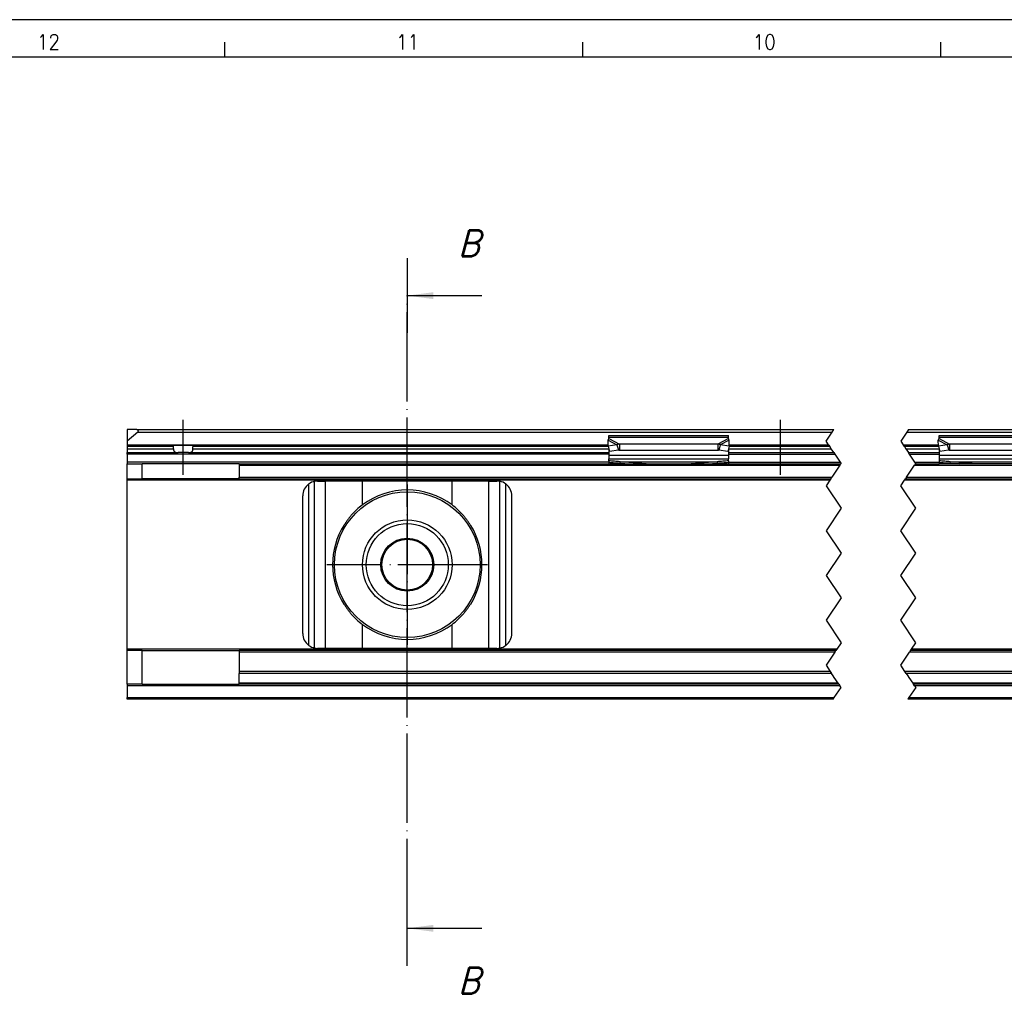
# Model space of a CAD drawing. Header units: millimetres. Extents: x -418 to 1025, y -151 to 443.
# Tile 34 of 52: x -138 to -6, y 314 to 443. Entities that reach past the tile are written whole.
import ezdxf

# ---------------------------------------------------------------- set-up
doc = ezdxf.new("R2010")
doc.units = ezdxf.units.MM
doc.linetypes.add('DOT_CENTER', pattern=[14, 12, -1, 0, -1])
doc.layers.add('1', color=7, linetype='Continuous')
doc.styles.add('CONVERTER_11', font='txt.shx', dxfattribs={"width": 0.9, "oblique": 15})
doc.styles.add('CONVERTER_12', font='txt.shx', dxfattribs={"width": 0.9})
doc.dimstyles.get("Standard").update_dxf_attribs({"dimtxt": 0.18, "dimasz": 0.18, "dimexe": 0.18, "dimexo": 0.0625, "dimgap": 0.09, "dimtad": 0, "dimtih": 1, "dimtoh": 1, "dimdec": 4, "dimzin": 0, "dimdsep": 46, "dimtxsty": 'Standard', "dimcen": 0.09, "dimadec": 0, "dimazin": 0, "dimtfac": 1, "dimtdec": 4, "dimtofl": 0, "dimtmove": 0, "dimatfit": 3, "dimfxl": 1, "dimtolj": 1, "dimtzin": 0, "dimarcsym": 0})

# ---------------------------------------------------------------- blocks, each defined once
blk = doc.blocks.new('SOPORTE_SV2__55', base_point=(-123.4, 352.55))
at = {"color": 7, "linetype": 'Continuous'}
for p, q in [((-123.4, 388.65), (-123.4, 387.1)), ((-122.1, 388.65), (-123.4, 388.65)), ((-121.97, 388.3), (-123.4, 387.1)), ((-122.1, 388.65), (-28.79, 388.65)), ((-58.9, 387.61), (-58.9, 387.82)), ((-58.9, 387.82), (-42.9, 387.82)), ((-42.9, 387.61), (-42.9, 387.82)), ((-19.02, 388.3), (120.19, 388.3)), ((-18.79, 388.65), (120.43, 388.65)), ((-14.68, 387.61), (-14.68, 387.82)), ((-14.68, 387.82), (1.32, 387.82)), ((-123.4, 387.1), (-123.4, 386.6)), ((-123.4, 386.6), (-123.4, 386.55)), ((-123.4, 386.55), (-123.4, 386.35)), ((-123.4, 386.55), (-117.34, 386.55)), ((-123.4, 386.35), (-123.4, 386.05)), ((-117.34, 386.55), (-114.46, 386.55)), ((-117.21, 386.05), (-117.21, 386.35)), ((-114.59, 386.05), (-114.59, 386.35)), ((-114.46, 386.55), (-58.99, 386.55)), ((-58.99, 386.43), (-59.01, 387.23)), ((-57.82, 386.61), (-58.99, 386.43)), ((-58.99, 386.43), (-58.81, 385.7)), ((-58.9, 387.43), (-58.9, 387.61)), ((-57.82, 386.61), (-57.71, 386.17)), ((-44.31, 386.7), (-57.49, 386.7)), ((-57.49, 386.7), (-57.49, 386.19)), ((-44.31, 386.7), (-44.31, 386.19)), ((-43.98, 386.61), (-44.09, 386.17)), ((-42.81, 386.43), (-43.98, 386.61)), ((-42.81, 386.43), (-42.99, 385.7)), ((-42.9, 387.43), (-42.9, 387.61)), ((-42.81, 386.43), (-42.79, 387.23)), ((-42.81, 386.55), (-29.45, 386.55)), ((-19.45, 386.55), (-14.77, 386.55)), ((-14.77, 386.43), (-14.79, 387.23)), ((-13.6, 386.61), (-14.77, 386.43)), ((-14.77, 386.43), (-14.59, 385.7)), ((-14.68, 387.43), (-14.68, 387.61)), ((-13.6, 386.61), (-13.49, 386.17)), ((-0.09, 386.7), (-13.27, 386.7)), ((-13.27, 386.7), (-13.27, 386.19)), ((-123.4, 386.05), (-123.4, 385.55)), ((-123.4, 385.35), (-123.4, 385.55)), ((-123.4, 385.55), (-116.59, 385.55)), ((-123.4, 385.35), (-123.4, 384.25)), ((-115.21, 385.55), (-116.59, 385.55)), ((-115.21, 385.55), (-58.9, 385.55)), ((-58.9, 386.08), (-58.9, 385.21)), ((-58.9, 385.21), (-58.9, 384.72)), ((-57.63, 385.88), (-58.81, 385.7)), ((-57.71, 386.17), (-57.63, 385.88)), ((-57.49, 386.19), (-57.49, 385.85)), ((-44.31, 385.85), (-57.49, 385.85)), ((-44.31, 386.19), (-44.31, 385.85)), ((-44.09, 386.17), (-44.17, 385.88)), ((-42.99, 385.7), (-44.17, 385.88)), ((-42.9, 386.08), (-42.9, 385.21)), ((-42.9, 385.55), (-28.79, 385.55)), ((-42.9, 385.21), (-42.9, 384.72)), ((-18.79, 385.55), (-14.68, 385.55)), ((-14.68, 386.08), (-14.68, 385.21)), ((-14.68, 385.21), (-14.68, 384.72)), ((-13.41, 385.88), (-14.59, 385.7)), ((-13.49, 386.17), (-13.41, 385.88)), ((-13.27, 386.19), (-13.27, 385.85)), ((-0.09, 385.85), (-13.27, 385.85)), ((-123.4, 384.25), (-123.4, 384.05)), ((-123.4, 384.05), (-121.4, 384.05)), ((-123.4, 382.05), (-123.4, 384.05)), ((-121.4, 382.05), (-121.4, 384.05)), ((-108.4, 384.05), (-121.4, 384.05)), ((-108.4, 384.05), (-108.4, 383.85)), ((-108.4, 384.05), (-58.9, 384.05)), ((-108.4, 383.85), (-108.4, 382.25)), ((-58.9, 384.44), (-58.9, 384.72)), ((-58.9, 384.72), (-42.9, 384.72)), ((-58.9, 384.44), (-58.9, 384.26)), ((-58.9, 384.26), (-58.9, 384.05)), ((-58.9, 384.05), (-56.14, 384.05)), ((-57.41, 384.22), (-57.41, 384.33)), ((-53.9, 384.06), (-57.41, 384.33)), ((-57.41, 384.15), (-56.14, 384.05)), ((-56.14, 384.05), (-45.66, 384.05)), ((-44.39, 384.33), (-47.9, 384.06)), ((-45.66, 384.05), (-44.39, 384.15)), ((-45.66, 384.05), (-42.9, 384.05)), ((-44.39, 384.33), (-44.39, 384.22)), ((-42.9, 384.44), (-42.9, 384.72)), ((-42.9, 384.44), (-42.9, 384.26)), ((-42.9, 384.26), (-42.9, 384.05)), ((-42.9, 384.05), (-27.85, 384.05)), ((-17.85, 384.05), (-14.68, 384.05)), ((-14.68, 384.72), (1.32, 384.72)), ((-14.68, 384.72), (-14.68, 384.44)), ((-14.68, 384.44), (-14.68, 384.26)), ((-14.68, 384.26), (-14.68, 384.05)), ((-11.92, 384.05), (-14.68, 384.05)), ((-13.19, 384.22), (-13.19, 384.33)), ((-9.68, 384.06), (-13.19, 384.33)), ((-13.19, 384.15), (-11.92, 384.05)), ((-7.83, 384.05), (-11.92, 384.05)), ((-7.83, 384.05), (-7.83, 384.05)), ((-1.44, 384.05), (-7.83, 384.05)), ((-123.4, 382.05), (-121.4, 382.05)), ((-123.4, 381.85), (-123.4, 382.05)), ((-123.4, 359.25), (-123.4, 381.85)), ((-108.4, 382.05), (-121.4, 382.05)), ((-108.4, 382.05), (-108.4, 382.25)), ((-108.4, 382.05), (-29.19, 382.05)), ((-97.9, 381.75), (-96.83, 381.75)), ((-91.91, 381.75), (-96.83, 381.75)), ((-79.89, 381.75), (-91.91, 381.75)), ((-74.97, 381.75), (-79.89, 381.75)), ((-74.97, 381.75), (-73.9, 381.75)), ((-19.19, 382.05), (120.03, 382.05)), ((-99.9, 361.35), (-99.9, 379.75)), ((-71.9, 361.35), (-71.9, 379.75)), ((-123.4, 359.05), (-123.4, 359.25)), ((-121.4, 359.05), (-123.4, 359.05)), ((-123.4, 354.55), (-123.4, 359.05)), ((-121.4, 359.05), (-108.4, 359.05)), ((-121.4, 354.55), (-121.4, 359.05)), ((-28.52, 359.05), (-108.4, 359.05)), ((-108.4, 359.05), (-108.4, 358.85)), ((-108.4, 358.85), (-108.4, 356.27)), ((-96.83, 359.35), (-97.9, 359.35)), ((-91.91, 359.35), (-96.83, 359.35)), ((-79.89, 359.35), (-91.91, 359.35)), ((-74.97, 359.35), (-79.89, 359.35)), ((-73.9, 359.35), (-74.97, 359.35)), ((120.69, 359.05), (-18.52, 359.05)), ((-29.27, 356.27), (-108.4, 356.27)), ((-108.4, 356.27), (-108.4, 355.99)), ((-108.4, 354.67), (-108.4, 355.99)), ((119.95, 356.27), (-19.27, 356.27)), ((-108.4, 354.55), (-108.4, 354.67)), ((-121.4, 354.55), (-123.4, 354.55)), ((-123.4, 354.55), (-123.4, 354.35)), ((-123.4, 354.35), (-123.4, 352.75)), ((-121.4, 354.55), (-108.4, 354.55)), ((-28.12, 354.55), (-108.4, 354.55)), ((121.09, 354.55), (-18.12, 354.55)), ((-123.4, 352.55), (-123.4, 352.75)), ((-28.85, 352.55), (-123.4, 352.55)), ((120.36, 352.55), (-18.85, 352.55))]:
    blk.add_line(p, q, dxfattribs=at)
at = {"color": 3, "linetype": 'Continuous'}
for p, q in [((-121.97, 388.3), (-29.02, 388.3)), ((-123.4, 386.6), (-58.99, 386.6)), ((-117.21, 386.35), (-123.4, 386.35)), ((-58.97, 386.35), (-114.59, 386.35)), ((-59.01, 387.23), (-57.82, 386.61)), ((-58.9, 387.61), (-42.9, 387.61)), ((-58.9, 387.43), (-57.49, 386.7)), ((-42.9, 387.43), (-44.31, 386.7)), ((-42.79, 387.23), (-43.98, 386.61)), ((-29.32, 386.35), (-42.83, 386.35)), ((-42.81, 386.6), (-29.49, 386.6)), ((-19.49, 386.6), (-14.77, 386.6)), ((-14.75, 386.35), (-19.32, 386.35)), ((-14.79, 387.23), (-13.6, 386.61)), ((-14.68, 387.61), (1.32, 387.61)), ((-14.68, 387.43), (-13.27, 386.7)), ((-123.4, 386.05), (-117.21, 386.05)), ((-58.9, 385.35), (-123.4, 385.35)), ((-114.59, 386.05), (-58.9, 386.05)), ((-58.9, 385.21), (-42.9, 385.21)), ((-42.9, 386.05), (-29.12, 386.05)), ((-42.9, 385.35), (-28.65, 385.35)), ((-19.12, 386.05), (-14.68, 386.05)), ((-18.65, 385.35), (-14.68, 385.35)), ((-14.68, 385.21), (1.32, 385.21)), ((-58.9, 384.25), (-123.4, 384.25)), ((-108.4, 383.85), (-27.99, 383.85)), ((-57.41, 384.33), (-44.39, 384.33)), ((-57.41, 384.15), (-57.41, 384.22)), ((-44.39, 384.22), (-44.39, 384.15)), ((-42.9, 384.25), (-27.92, 384.25)), ((-17.99, 383.85), (121.23, 383.85)), ((-17.92, 384.25), (-14.68, 384.25)), ((-13.19, 384.33), (-0.17, 384.33)), ((-13.19, 384.15), (-13.19, 384.22)), ((-29.32, 381.85), (-123.4, 381.85)), ((-108.4, 382.25), (-29.05, 382.25)), ((-99.1, 359.75), (-99.1, 381.35)), ((-98.3, 359.39), (-98.3, 381.71)), ((-96.83, 359.35), (-96.83, 381.75)), ((-91.91, 378.54), (-91.91, 381.75)), ((-79.89, 378.54), (-79.89, 381.75)), ((-74.97, 359.35), (-74.97, 381.75)), ((-73.5, 359.39), (-73.5, 381.71)), ((-72.7, 359.75), (-72.7, 381.35)), ((119.89, 381.85), (-19.32, 381.85)), ((-19.05, 382.25), (120.16, 382.25)), ((-91.91, 359.35), (-91.91, 362.56)), ((-79.89, 359.35), (-79.89, 362.56)), ((-28.39, 359.25), (-123.4, 359.25)), ((-28.65, 358.85), (-108.4, 358.85)), ((120.56, 358.85), (-18.65, 358.85)), ((120.83, 359.25), (-18.39, 359.25)), ((-29.08, 355.99), (-108.4, 355.99)), ((120.14, 355.99), (-19.08, 355.99)), ((-28.2, 354.67), (-108.4, 354.67)), ((121.01, 354.67), (-18.2, 354.67)), ((-27.99, 354.35), (-123.4, 354.35)), ((121.23, 354.35), (-17.99, 354.35)), ((-123.4, 352.75), (-28.72, 352.75)), ((-18.72, 352.75), (120.49, 352.75))]:
    blk.add_line(p, q, dxfattribs=at)
at = {"color": 2, "linetype": 'DOT_CENTER'}
for p, q in [((-29.82, 387.1), (-29.02, 388.3)), ((-29.02, 388.3), (-28.79, 388.65)), ((-19.02, 388.3), (-19.82, 387.1)), ((-18.79, 388.65), (-19.02, 388.3)), ((-29.49, 386.6), (-29.82, 387.1)), ((-29.45, 386.55), (-29.49, 386.6)), ((-29.45, 386.55), (-29.32, 386.35)), ((-29.12, 386.05), (-29.32, 386.35)), ((-19.82, 387.1), (-19.49, 386.6)), ((-19.49, 386.6), (-19.45, 386.55)), ((-19.32, 386.35), (-19.45, 386.55)), ((-19.32, 386.35), (-19.12, 386.05)), ((-28.79, 385.55), (-29.12, 386.05)), ((-28.79, 385.55), (-28.65, 385.35)), ((-28.65, 385.35), (-27.92, 384.25)), ((-19.12, 386.05), (-18.79, 385.55)), ((-18.65, 385.35), (-18.79, 385.55)), ((-17.92, 384.25), (-18.65, 385.35)), ((-27.99, 383.85), (-29.05, 382.25)), ((-27.99, 383.85), (-27.85, 384.05)), ((-27.92, 384.25), (-27.82, 384.1)), ((-27.82, 384.1), (-27.85, 384.05)), ((-19.05, 382.25), (-17.99, 383.85)), ((-17.85, 384.05), (-17.99, 383.85)), ((-17.82, 384.1), (-17.92, 384.25)), ((-17.85, 384.05), (-17.82, 384.1)), ((-29.32, 381.85), (-29.82, 381.1)), ((-29.82, 381.1), (-27.82, 378.1)), ((-29.19, 382.05), (-29.32, 381.85)), ((-29.19, 382.05), (-29.05, 382.25)), ((-19.82, 381.1), (-19.32, 381.85)), ((-17.82, 378.1), (-19.82, 381.1)), ((-19.32, 381.85), (-19.19, 382.05)), ((-19.05, 382.25), (-19.19, 382.05)), ((-27.82, 378.1), (-29.82, 375.1)), ((-19.82, 375.1), (-17.82, 378.1)), ((-29.82, 375.1), (-27.82, 372.1)), ((-17.82, 372.1), (-19.82, 375.1)), ((-27.82, 372.1), (-29.82, 369.1)), ((-19.82, 369.1), (-17.82, 372.1)), ((-29.82, 369.1), (-27.82, 366.1)), ((-17.82, 366.1), (-19.82, 369.1)), ((-27.82, 366.1), (-29.82, 363.1)), ((-19.82, 363.1), (-17.82, 366.1)), ((-29.82, 363.1), (-27.82, 360.1)), ((-17.82, 360.1), (-19.82, 363.1)), ((-27.82, 360.1), (-28.39, 359.25)), ((-18.39, 359.25), (-17.82, 360.1)), ((-28.65, 358.85), (-29.82, 357.1)), ((-28.65, 358.85), (-28.52, 359.05)), ((-28.39, 359.25), (-28.52, 359.05)), ((-19.82, 357.1), (-18.65, 358.85)), ((-18.52, 359.05), (-18.65, 358.85)), ((-18.52, 359.05), (-18.39, 359.25)), ((-29.82, 357.1), (-29.27, 356.27)), ((-29.27, 356.27), (-29.08, 355.99)), ((-28.86, 355.66), (-29.08, 355.99)), ((-19.27, 356.27), (-19.82, 357.1)), ((-19.08, 355.99), (-19.27, 356.27)), ((-19.08, 355.99), (-18.86, 355.66)), ((-28.73, 355.46), (-28.86, 355.66)), ((-28.2, 354.67), (-28.73, 355.46)), ((-28.12, 354.55), (-28.2, 354.67)), ((-18.86, 355.66), (-18.73, 355.46)), ((-18.73, 355.46), (-18.2, 354.67)), ((-18.2, 354.67), (-18.12, 354.55)), ((-28.72, 352.75), (-27.82, 354.1)), ((-28.12, 354.55), (-27.99, 354.35)), ((-27.82, 354.1), (-27.99, 354.35)), ((-17.82, 354.1), (-18.72, 352.75)), ((-17.99, 354.35), (-18.12, 354.55)), ((-17.99, 354.35), (-17.82, 354.1)), ((-28.85, 352.55), (-28.72, 352.75)), ((-18.72, 352.75), (-18.85, 352.55))]:
    blk.add_line(p, q, dxfattribs=at)
at = {"color": 7, "linetype": 'Continuous'}
for radius in [9.75, 6, 5.5, 3.55, 3.4]:
    blk.add_circle((-85.9, 370.55), radius, dxfattribs=at)
for centre, radius, start, end in [((-122.1, 388.45), 0.2, 310, 90), ((-97.9, 379.75), 2, 126.8699, 180), ((-97.9, 379.75), 2, 101.598, 126.8699), ((-97.9, 379.75), 2, 90, 101.598), ((-73.9, 379.75), 2, 78.402, 90), ((-73.9, 379.75), 2, 53.1301, 78.402), ((-73.9, 379.75), 2, 0, 53.1301), ((-85.9, 370.55), 10, 53.076, 126.924), ((-85.9, 370.55), 10, 126.924, 138.5708), ((-85.9, 370.55), 10, 41.4292, 53.076), ((-85.9, 370.55), 10, 148.2362, 211.7638), ((-85.9, 370.55), 10, 328.2363, 31.7637), ((-85.9, 370.55), 10, 221.4292, 233.076), ((-85.9, 370.55), 10, 306.924, 318.5708), ((-97.9, 361.35), 2, 180, 233.1301), ((-85.9, 370.55), 10, 233.076, 306.924), ((-73.9, 361.35), 2, 306.8699, 0), ((-97.9, 361.35), 2, 233.1301, 258.402), ((-97.9, 361.35), 2, 258.402, 270), ((-73.9, 361.35), 2, 270, 281.598), ((-73.9, 361.35), 2, 281.598, 306.8699)]:
    blk.add_arc(centre, radius, start, end, dxfattribs=at)
for points, knots in [([(-117.21, 386.35), (-117.21, 386.35), (-117.21, 386.35), (-117.21, 386.37), (-117.22, 386.4), (-117.22, 386.43), (-117.23, 386.45), (-117.24, 386.47), (-117.25, 386.48), (-117.26, 386.5), (-117.27, 386.51), (-117.28, 386.52), (-117.29, 386.53), (-117.3, 386.54), (-117.31, 386.54), (-117.32, 386.55), (-117.33, 386.55), (-117.34, 386.55), (-117.34, 386.55)], [0, 0, 0, 0, 0.0032229, 0.0063371, 0.0457201, 0.0837487, 0.1044878, 0.1216594, 0.1407307, 0.1560498, 0.173291, 0.1867763, 0.2006738, 0.2139014, 0.2261726, 0.2378862, 0.2480819, 0.2594543, 0.2594543, 0.2594543, 0.2594543]), ([(-114.46, 386.55), (-114.46, 386.55), (-114.47, 386.55), (-114.48, 386.55), (-114.49, 386.54), (-114.5, 386.54), (-114.51, 386.53), (-114.52, 386.52), (-114.53, 386.51), (-114.55, 386.49), (-114.56, 386.47), (-114.57, 386.44), (-114.58, 386.41), (-114.58, 386.4), (-114.59, 386.38), (-114.59, 386.36), (-114.59, 386.35), (-114.59, 386.35), (-114.59, 386.35)], [0, 0, 0, 0, 0.0095826, 0.0215685, 0.0332821, 0.0455533, 0.0573641, 0.0726783, 0.0876906, 0.103405, 0.1381913, 0.1756509, 0.1931915, 0.2136343, 0.2348488, 0.2531162, 0.2562304, 0.2594533, 0.2594533, 0.2594533, 0.2594533]), ([(-59.01, 387.23), (-59, 387.25), (-58.98, 387.28), (-58.96, 387.34), (-58.93, 387.39), (-58.91, 387.42), (-58.9, 387.43)], [0, 0, 0, 0, 0.0630544, 0.1234867, 0.1837173, 0.233329, 0.233329, 0.233329, 0.233329]), ([(-57.49, 386.7), (-57.51, 386.7), (-57.57, 386.69), (-57.65, 386.66), (-57.73, 386.64), (-57.79, 386.62), (-57.82, 386.61)], [0, 0, 0, 0, 0.0849289, 0.1704941, 0.2526182, 0.3435203, 0.3435203, 0.3435203, 0.3435203]), ([(-43.98, 386.61), (-44.01, 386.62), (-44.06, 386.64), (-44.15, 386.66), (-44.23, 386.69), (-44.29, 386.7), (-44.31, 386.7)], [0, 0, 0, 0, 0.0868093, 0.1730263, 0.2625573, 0.3435203, 0.3435203, 0.3435203, 0.3435203]), ([(-42.79, 387.23), (-42.8, 387.24), (-42.82, 387.28), (-42.84, 387.34), (-42.87, 387.39), (-42.89, 387.42), (-42.9, 387.43)], [0, 0, 0, 0, 0.0583422, 0.1234865, 0.1799189, 0.2333289, 0.2333289, 0.2333289, 0.2333289]), ([(-14.79, 387.23), (-14.78, 387.25), (-14.76, 387.28), (-14.74, 387.34), (-14.71, 387.39), (-14.69, 387.42), (-14.68, 387.43)], [0, 0, 0, 0, 0.0630544, 0.1234867, 0.1753749, 0.2333288, 0.2333288, 0.2333288, 0.2333288]), ([(-13.27, 386.7), (-13.29, 386.7), (-13.35, 386.69), (-13.43, 386.66), (-13.52, 386.64), (-13.57, 386.62), (-13.6, 386.61)], [0, 0, 0, 0, 0.080963, 0.170494, 0.2598164, 0.3435202, 0.3435202, 0.3435202, 0.3435202]), ([(-117.21, 386.05), (-117.21, 386.03), (-117.21, 385.98), (-117.2, 385.91), (-117.18, 385.85), (-117.16, 385.79), (-117.13, 385.74), (-117.09, 385.7), (-117.06, 385.67), (-117, 385.63), (-116.92, 385.59), (-116.82, 385.56), (-116.7, 385.55), (-116.63, 385.55), (-116.59, 385.55)], [0, 0, 0, 0, 0.0693054, 0.1388276, 0.2023418, 0.2685688, 0.325682, 0.3745394, 0.4256929, 0.4743204, 0.5783775, 0.6875949, 0.7989558, 0.9186607, 0.9186607, 0.9186607, 0.9186607]), ([(-115.21, 385.55), (-115.17, 385.55), (-115.1, 385.55), (-114.98, 385.56), (-114.88, 385.59), (-114.8, 385.63), (-114.74, 385.67), (-114.71, 385.7), (-114.67, 385.74), (-114.65, 385.78), (-114.63, 385.82), (-114.62, 385.85), (-114.61, 385.88), (-114.6, 385.91), (-114.6, 385.94), (-114.59, 385.98), (-114.59, 386.01), (-114.59, 386.04), (-114.59, 386.05)], [0, 0, 0, 0, 0.1197049, 0.2310658, 0.3402832, 0.4443403, 0.4929678, 0.5441213, 0.5929786, 0.6500919, 0.6796246, 0.7133517, 0.747966, 0.7799014, 0.8113199, 0.848698, 0.8807312, 0.9187819, 0.9187819, 0.9187819, 0.9187819]), ([(-57.49, 385.85), (-57.5, 385.85), (-57.52, 385.85), (-57.56, 385.86), (-57.6, 385.87), (-57.62, 385.88), (-57.63, 385.88)], [0, 0, 0, 0, 0.0383658, 0.0760959, 0.1140041, 0.1512902, 0.1512902, 0.1512902, 0.1512902]), ([(-44.17, 385.88), (-44.18, 385.88), (-44.2, 385.87), (-44.24, 385.86), (-44.28, 385.85), (-44.3, 385.85), (-44.31, 385.85)], [0, 0, 0, 0, 0.0372861, 0.0751943, 0.1129244, 0.1512902, 0.1512902, 0.1512902, 0.1512902]), ([(-13.27, 385.85), (-13.28, 385.85), (-13.3, 385.85), (-13.34, 385.86), (-13.38, 385.87), (-13.4, 385.88), (-13.41, 385.88)], [0, 0, 0, 0, 0.0383658, 0.0760959, 0.1140041, 0.1512902, 0.1512902, 0.1512902, 0.1512902]), ([(-57.41, 384.33), (-57.53, 384.34), (-57.78, 384.36), (-58.15, 384.39), (-58.53, 384.42), (-58.78, 384.43), (-58.9, 384.44)], [0, 0, 0, 0, 0.373701, 0.747543, 1.121151, 1.494893, 1.494893, 1.494893, 1.494893]), ([(-58.9, 384.26), (-58.78, 384.25), (-58.53, 384.23), (-58.15, 384.2), (-57.78, 384.18), (-57.53, 384.16), (-57.41, 384.15)], [0, 0, 0, 0, 0.373702, 0.747255, 1.121052, 1.494694, 1.494694, 1.494694, 1.494694]), ([(-42.9, 384.44), (-43.02, 384.43), (-43.27, 384.42), (-43.65, 384.39), (-44.02, 384.36), (-44.27, 384.34), (-44.39, 384.33)], [0, 0, 0, 0, 0.373747, 0.74735, 1.121191, 1.494893, 1.494893, 1.494893, 1.494893]), ([(-44.39, 384.15), (-44.27, 384.16), (-44.02, 384.18), (-43.65, 384.2), (-43.27, 384.23), (-43.02, 384.25), (-42.9, 384.26)], [0, 0, 0, 0, 0.373648, 0.747439, 1.120997, 1.494694, 1.494694, 1.494694, 1.494694]), ([(-13.19, 384.33), (-13.31, 384.34), (-13.56, 384.36), (-13.93, 384.39), (-14.31, 384.42), (-14.56, 384.43), (-14.68, 384.44)], [0, 0, 0, 0, 0.373701, 0.747543, 1.121146, 1.494893, 1.494893, 1.494893, 1.494893]), ([(-14.68, 384.26), (-14.56, 384.25), (-14.31, 384.23), (-13.93, 384.2), (-13.56, 384.18), (-13.31, 384.16), (-13.19, 384.15)], [0, 0, 0, 0, 0.373697, 0.747255, 1.121052, 1.494694, 1.494694, 1.494694, 1.494694]), ([(-93.4, 377.17), (-93.48, 377.06), (-93.66, 376.84), (-93.91, 376.5), (-94.16, 376.16), (-94.32, 375.93), (-94.4, 375.81)], [0, 0, 0, 0, 0.418104, 0.842646, 1.25962, 1.685167, 1.685167, 1.685167, 1.685167]), ([(-77.4, 375.81), (-77.48, 375.93), (-77.64, 376.16), (-77.89, 376.5), (-78.14, 376.84), (-78.32, 377.06), (-78.4, 377.17)], [0, 0, 0, 0, 0.425548, 0.842522, 1.267064, 1.685169, 1.685169, 1.685169, 1.685169]), ([(-94.4, 365.29), (-94.32, 365.17), (-94.16, 364.94), (-93.91, 364.6), (-93.66, 364.26), (-93.48, 364.04), (-93.4, 363.93)], [0, 0, 0, 0, 0.425548, 0.842521, 1.267063, 1.685167, 1.685167, 1.685167, 1.685167]), ([(-78.4, 363.93), (-78.32, 364.04), (-78.14, 364.26), (-77.89, 364.6), (-77.64, 364.94), (-77.48, 365.17), (-77.4, 365.29)], [0, 0, 0, 0, 0.418104, 0.842647, 1.259621, 1.685169, 1.685169, 1.685169, 1.685169])]:
    blk.add_open_spline(points, degree=3, knots=knots, dxfattribs=at)
at = {"layer": '1', "color": 2, "linetype": 'DOT_CENTER'}
for p, q in [((-85.9, 381.3), (-85.9, 359.8)), ((-75.15, 370.55), (-96.65, 370.55))]:
    blk.add_line(p, q, dxfattribs=at)
blk = doc.blocks.new('_A1', base_point=(416.98, -145.5))
at = {"layer": '1', "color": 2, "linetype": 'Continuous'}
for p, q in [((421.98, 443.5), (-418.02, 443.5)), ((-110.38, 440.5), (-110.38, 438.5)), ((-62.44, 440.5), (-62.44, 438.5)), ((-14.5, 440.5), (-14.5, 438.5))]:
    blk.add_line(p, q, dxfattribs=at)
at = {"layer": '1', "color": 7, "linetype": 'Continuous'}
blk.add_line((416.98, 438.5), (-398.02, 438.5), dxfattribs=at)
at = {"layer": '1', "color": 2, "char_height": 2, "attachment_point": 4, "line_spacing_factor": 1.20048, "style": 'CONVERTER_12'}
for s, insert in [('12', (-135.49, 440.52)), ('11', (-87.39, 440.52)), ('10', (-39.64, 440.52))]:
    blk.add_mtext(s, dxfattribs=dict(at, insert=insert))
blk = doc.blocks.new('D-D__54', base_point=(-86.15, 313.12))
at = {"layer": '1', "color": 2, "linetype": 'DOT_CENTER'}
blk.add_line((-85.9, 321.87), (-85.9, 406.56), dxfattribs=at)
at = {"layer": '1', "color": 7}
for points in [[(-82.4, 407.02), (-82.4, 406.1), (-85.9, 406.56)], [(-82.4, 322.33), (-82.4, 321.41), (-85.9, 321.87)]]:
    blk.add_solid(points, dxfattribs=at)
at = {"layer": '1', "color": 7, "char_height": 3.5, "attachment_point": 5, "line_spacing_factor": 1.20048, "style": 'CONVERTER_11'}
for insert in [(-77.65, 413.56), (-77.65, 314.87)]:
    blk.add_mtext('B', dxfattribs=dict(at, insert=insert))
at = {"layer": '1', "color": 7, "linetype": 'Continuous', "has_arrowhead": 0}
for points in [[(-85.9, 411.56), (-85.9, 406.56)], [(-85.9, 406.56), (-85.9, 401.56)], [(-85.9, 406.56), (-75.9, 406.56)], [(-85.9, 321.87), (-85.9, 326.87)], [(-85.9, 316.87), (-85.9, 321.87)], [(-85.9, 321.87), (-75.9, 321.87)]]:
    blk.add_leader(points, dimstyle='Standard', dxfattribs=at)
blk = doc.blocks.new('Front3', base_point=(-35.9, 370.6))
at = {"layer": '1', "color": 2, "linetype": 'DOT_CENTER'}
for p, q in [((-115.9, 382.584), (-115.9, 389.94)), ((-35.9, 382.584), (-35.9, 389.94))]:
    blk.add_line(p, q, dxfattribs=at)
blk.add_blockref('SOPORTE_SV2__55', (-123.4, 352.55))
at = {"layer": '1'}
blk.add_blockref('D-D__54', (-86.15, 313.122), dxfattribs=at)

msp = doc.modelspace()

# ---------------------------------------------------------------- block references
for name, p in [('_A1', (416.98, -145.5)), ('Front3', (-35.9, 370.6))]:
    msp.add_blockref(name, p)

doc.saveas('drawing.dxf')
